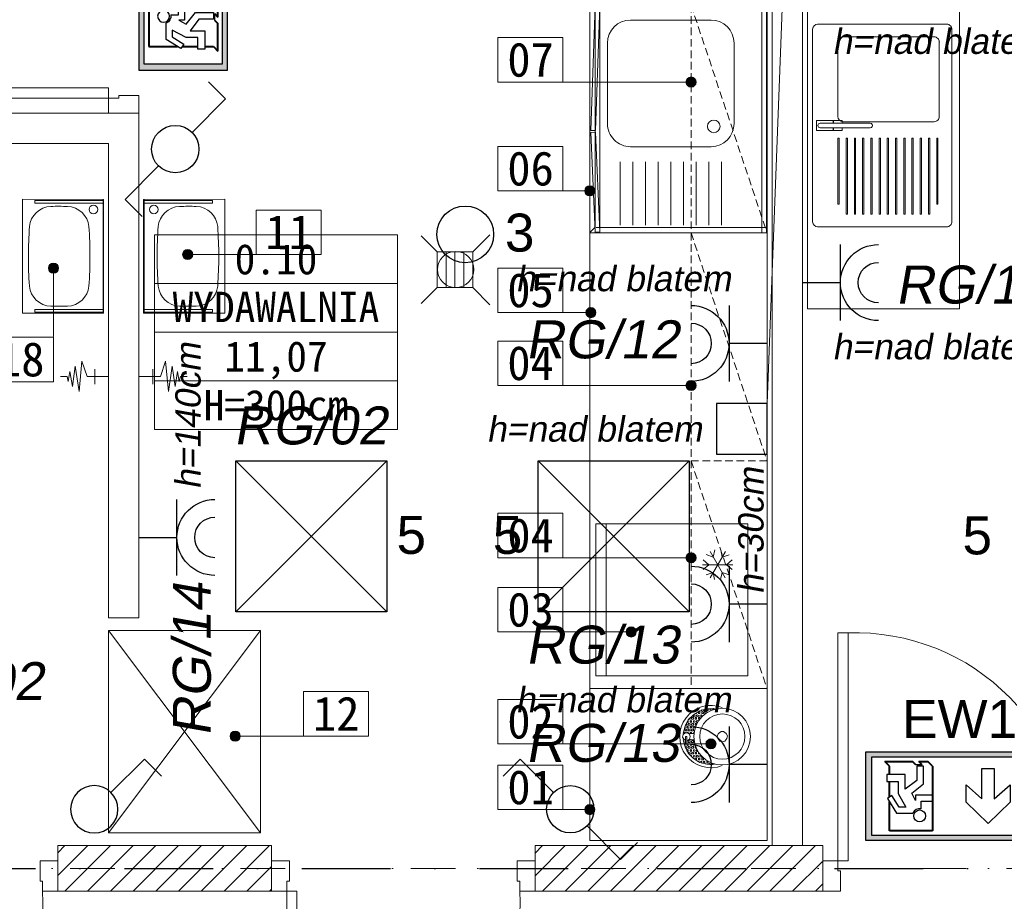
# Model space of a CAD drawing. Header units: millimetres. Extents: x 10621 to 19021, y -6486 to -3516.
# Tile 13 of 26: x 11590 to 11978, y -4461 to -4113. Entities that reach past the tile are written whole.
import ezdxf
from ezdxf.enums import TextEntityAlignment as Align

# ---------------------------------------------------------------- set-up
doc = ezdxf.new("R2010")
doc.units = ezdxf.units.MM
for name, pattern in [('DASHDOT', [1, 0.5, -0.25, 0, -0.25]), ('DASHED', [0.75, 0.5, -0.25]), ('Kreski i kropki', [335.138881, 176.388884, -88.194442, 0, -70.555556])]:
    doc.linetypes.add(name, pattern=pattern)
doc.layers.get('0').update_dxf_attribs({"color": 8, "lineweight": 15})
for name, color, linetype, lineweight in [('___ROK_01', 1, 'Continuous', 30), ('___ROK_03', 7, 'Continuous', 20), ('___ROK_04', 94, 'Continuous', 30), ('___ROK_05', 1, 'Continuous', 30), ('___ROK_Oświetlenie awaryjne', 6, 'Continuous', 30), ('___ROK_Oświetlenie ewakuacyjne', 6, 'Continuous', 30), ('_k_aranżacja', 8, 'Continuous', 15), ('_k_kreskowanie', 8, 'Continuous', 15), ('_k_opis', 8, 'Continuous', 15), ('_k_osie', 8, 'Kreski i kropki', 15), ('_k_stolarka', 8, 'Continuous', 15), ('_k_tabela', 8, 'Continuous', 15), ('_k_wyposażenia', 8, 'Continuous', 15), ('_k_ściany', 8, 'Continuous', 15)]:
    doc.layers.add(name, color=color, linetype=linetype, lineweight=lineweight)
doc.styles.add('GENERATED_STYLE_1', font='msgothic.ttc')
doc.styles.add('GENERATED_STYLE_2', font='msgothic.ttc')
doc.styles.add('Malanow_1_100', font='isocpeur.ttf')
doc.styles.get("Standard").update_dxf_attribs({"font": 'arial.ttf'})

# ---------------------------------------------------------------- blocks, each defined once
blk = doc.blocks.new('zlew')
at = {"layer": '_k_wyposażenia'}
for p, q in [((29120.1, -2932.34), (29200.1, -2932.34)), ((29198.1, -2934.34), (29122.1, -2934.34)), ((29120.1, -2936.34), (29120.1, -2987.34)), ((29162.09, -2935.94), (29158.1, -2935.94)), ((29158.1, -2935.94), (29158.1, -2942.44)), ((29159.2, -2937.34), (29159.2, -2957.13)), ((29159.2, -2942.44), (29159.2, -2937.34)), ((29161, -2957.13), (29161, -2937.34)), ((29161, -2937.34), (29161, -2942.44)), ((29162.09, -2942.44), (29162.09, -2935.94)), ((29200.1, -2987.34), (29200.1, -2936.34)), ((29158.1, -2942.44), (29159.2, -2942.44)), ((29159.2, -2942.54), (29158.13, -2942.54)), ((29158.13, -2942.54), (29158.13, -2946.04)), ((29159.2, -2946.04), (29159.2, -2942.54)), ((29161, -2942.44), (29162.09, -2942.44)), ((29162.07, -2942.54), (29161, -2942.54)), ((29161, -2942.54), (29161, -2946.04)), ((29162.07, -2946.04), (29162.07, -2942.54)), ((29125.1, -2946.34), (29125.1, -2982.34)), ((29156.6, -2944.34), (29127.1, -2944.34)), ((29158.13, -2946.04), (29159.2, -2946.04)), ((29158.6, -2982.34), (29158.6, -2946.34)), ((29161, -2946.04), (29162.07, -2946.04)), ((29191.1, -2944.34), (29165.1, -2944.34)), ((29165.1, -2944.34), (29165.1, -2944.84)), ((29165.1, -2944.84), (29191.1, -2944.84)), ((29191.1, -2944.84), (29191.1, -2944.34)), ((29195.1, -2947.59), (29165.1, -2947.59)), ((29165.1, -2947.59), (29165.1, -2948.09)), ((29165.1, -2948.09), (29195.1, -2948.09)), ((29195.1, -2950.84), (29165.1, -2950.84)), ((29165.1, -2950.84), (29165.1, -2951.34)), ((29195.1, -2948.09), (29195.1, -2947.59)), ((29195.1, -2951.34), (29195.1, -2950.84)), ((29165.1, -2951.34), (29195.1, -2951.34)), ((29195.1, -2954.09), (29165.1, -2954.09)), ((29165.1, -2954.09), (29165.1, -2954.59)), ((29165.1, -2954.59), (29195.1, -2954.59)), ((29195.1, -2954.59), (29195.1, -2954.09)), ((29195.1, -2957.34), (29165.1, -2957.34)), ((29165.1, -2957.34), (29165.1, -2957.84)), ((29165.1, -2957.84), (29195.1, -2957.84)), ((29195.1, -2957.84), (29195.1, -2957.34)), ((29195.1, -2960.59), (29165.1, -2960.59)), ((29165.1, -2960.59), (29165.1, -2961.09)), ((29165.1, -2961.09), (29195.1, -2961.09)), ((29195.1, -2961.09), (29195.1, -2960.59)), ((29195.1, -2963.84), (29165.1, -2963.84)), ((29165.1, -2963.84), (29165.1, -2964.34)), ((29165.1, -2964.34), (29195.1, -2964.34)), ((29195.1, -2964.34), (29195.1, -2963.84)), ((29195.1, -2967.09), (29165.1, -2967.09)), ((29165.1, -2967.09), (29165.1, -2967.59)), ((29165.1, -2967.59), (29195.1, -2967.59)), ((29195.1, -2970.34), (29165.1, -2970.34)), ((29165.1, -2970.34), (29165.1, -2970.84)), ((29195.1, -2967.59), (29195.1, -2967.09)), ((29195.1, -2970.84), (29195.1, -2970.34)), ((29165.1, -2970.84), (29195.1, -2970.84)), ((29195.1, -2973.59), (29165.1, -2973.59)), ((29165.1, -2973.59), (29165.1, -2974.09)), ((29165.1, -2974.09), (29195.1, -2974.09)), ((29195.1, -2974.09), (29195.1, -2973.59)), ((29195.1, -2976.84), (29165.1, -2976.84)), ((29165.1, -2976.84), (29165.1, -2977.34)), ((29165.1, -2977.34), (29195.1, -2977.34)), ((29195.1, -2977.34), (29195.1, -2976.84)), ((29195.1, -2980.09), (29165.1, -2980.09)), ((29165.1, -2980.09), (29165.1, -2980.59)), ((29165.1, -2980.59), (29195.1, -2980.59)), ((29195.1, -2980.59), (29195.1, -2980.09)), ((29127.1, -2984.34), (29156.6, -2984.34)), ((29191.1, -2983.34), (29165.1, -2983.34)), ((29165.1, -2983.34), (29165.1, -2983.84)), ((29165.1, -2983.84), (29191.1, -2983.84)), ((29191.1, -2983.84), (29191.1, -2983.34)), ((29122.1, -2989.34), (29198.1, -2989.34)), ((29120.1, -2992.34), (29200.1, -2992.34))]:
    blk.add_line(p, q, dxfattribs=at)
for centre, major_axis, start_param, end_param in [((29122.1, -2936.34), (-1.41, 1.41), -0.785398, 0.785398), ((29198.1, -2936.34), (1.41, 1.41), 5.497787, 7.068583), ((29160.1, -2937.34), (-0.636, 0.636), 3.926991, 7.068583), ((29160.1, -2937.34), (-0.636, 0.636), 3.926991, 7.068583), ((29127.1, -2946.34), (-1.41, 1.41), -0.785398, 0.785398), ((29156.6, -2946.34), (1.41, 1.41), 5.497787, 7.068583), ((29160.1, -2957.13), (-0.636, 0.636), 0.787968, 3.929561), ((29127.1, -2982.34), (1.41, 1.41), 2.356194, 3.926991), ((29156.6, -2982.34), (-1.41, 1.41), 2.356194, 3.926991), ((29122.1, -2987.34), (1.41, 1.41), 2.356194, 3.926991), ((29198.1, -2987.34), (-1.41, 1.41), 2.356194, 3.926991)]:
    blk.add_ellipse(centre, major_axis=major_axis, ratio=1, start_param=start_param, end_param=end_param, dxfattribs=at)
blk.add_point((29127.1, -2984.34), dxfattribs=at)
blk = doc.blocks.new('D_90')
at = {"layer": '_k_stolarka'}
for points in [[(135855.75, 36151.65), (135855.75, 36163.65), (135862.75, 36163.65), (135862.75, 36155.65), (135861.75, 36155.65), (135861.75, 36151.65), (135855.75, 36151.65)], [(135959.75, 36151.65), (135959.75, 36163.65), (135952.75, 36163.65), (135952.75, 36155.65), (135953.75, 36155.65), (135953.75, 36151.65), (135959.75, 36151.65)]]:
    blk.add_lwpolyline(points, dxfattribs=at)
blk.add_lwpolyline([(135861.75, 36151.65), (135865.75, 36151.65), (135865.75, 36061.65), (135861.75, 36061.65)], close=True, dxfattribs=at)
blk.add_lwpolyline([(135865.75, 36061.65, 0.441517), (135953.75, 36151.65)], format="xyb", dxfattribs=at)
at = {"layer": '_k_ściany'}
for points in [[(135855.75, 36151.65), (135855.75, 36163.65)], [(135959.75, 36151.65), (135959.75, 36163.65)]]:
    blk.add_lwpolyline(points, dxfattribs=at)
blk = doc.blocks.new('3987417c-e224-4861-8c51-863ca10e2d8a$0$7066')
for p, q in [((4918.95, 10352.77), (4873.95, 10352.77)), ((4873.95, 10352.77), (4873.95, 10320.77)), ((4918.95, 10352.62), (4873.95, 10352.62)), ((4875.45, 10352.62), (4874.45, 10352.62)), ((4874.45, 10352.62), (4874.45, 10325.62)), ((4875.45, 10325.62), (4875.45, 10352.62)), ((4918.45, 10352.62), (4917.45, 10352.62)), ((4917.45, 10352.62), (4917.45, 10325.62)), ((4918.45, 10325.62), (4918.45, 10352.62)), ((4918.95, 10320.77), (4918.95, 10352.77)), ((4874.45, 10325.62), (4875.45, 10325.62)), ((4917.45, 10325.62), (4918.45, 10325.62)), ((4873.95, 10320.77), (4918.95, 10320.77))]:
    blk.add_line(p, q)
blk.add_circle((4914.95, 10348.77), 1.7)
for centre, radius, start, end in [((4885.49, 10338.29), 8.75, 95.1381, 178.2603), ((4896.45, 10181.02), 166.41, 85.9552, 94.0448), ((4907.4, 10338.29), 8.75, 1.7397, 84.8619), ((4984.95, 10335.27), 108.25, 178.2603, 181.7397), ((4807.95, 10335.27), 108.25, 358.2603, 1.7397), ((4885.49, 10332.25), 8.75, 181.7397, 264.8619), ((4907.4, 10332.25), 8.75, 275.1381, 358.2603), ((4896.45, 10489.53), 166.41, 265.9552, 274.0448)]:
    blk.add_arc(centre, radius, start, end)
blk = doc.blocks.new('3987417c-e224-4861-8c51-863ca10e2d8a$0$A$C46b7e9b8')
for p, q in [((0, 0), (0, 70)), ((0, 70), (90, 70)), ((90, 70), (90, 0)), ((0, 69.8), (90, 69.8)), ((2.1, 2.44), (2.1, 69.8)), ((87.9, 69.8), (87.9, 2.4)), ((15.1, 57), (46.9, 57)), ((62, 52), (87, 52)), ((6, 16.1), (6, 47.9)), ((56, 47.9), (56, 16.1)), ((62, 47), (87, 47)), ((62, 42), (87, 42)), ((62, 37), (87, 37)), ((62, 32), (87, 32)), ((62, 27), (87, 27)), ((62, 22), (87, 22)), ((62, 17), (87, 17)), ((62, 12), (87, 12)), ((46.9, 7), (15.1, 7)), ((90, 0), (0, 0)), ((1.89, 1.92), (0.21, 0.21)), ((87.6, 2.1), (2.4, 2.14)), ((88.11, 1.89), (89.79, 0.21))]:
    blk.add_line(p, q)
at = {"ltscale": 0.2}
for p, q in [((90, 68), (0, 68)), ((0, 4), (90, 4))]:
    blk.add_line(p, q, dxfattribs=at)
blk.add_lwpolyline([(0, 0), (-40, 0), (-40, 70), (0, 70)])
for points in [[(49.67, 2.28), (0.3, 4), (0.24, 2.2), (49.61, 0.48)], [(50.33, 2.28), (89.7, 4), (89.76, 2.2), (50.39, 0.48)]]:
    blk.add_lwpolyline(points, close=True, dxfattribs=at)
blk.add_circle((48, 49), 2.5)
for centre, start, end in [((15.1, 47.9), 90, 180), ((46.9, 47.9), 0, 90), ((15.1, 16.1), 180, 270), ((46.9, 16.1), 270, 0)]:
    blk.add_arc(centre, 9.1, start, end)
blk = doc.blocks.new('3987417c-e224-4861-8c51-863ca10e2d8a$0$A$C58a27997')
for points in [[(9.19, 22.2), (6.86, 21.56), (4.75, 20.5), (3.05, 18.81), (1.78, 16.69), (1.15, 14.36), (1.15, 11.82)], [(4.11, 19.87), (4.11, 19.65), (3.9, 19.44)], [(4.75, 20.5), (4.96, 20.5), (5.17, 20.29), (4.96, 19.87), (4.53, 19.87), (4.53, 20.08)], [(7.08, 21.56), (6.86, 21.56), (7.08, 21.35), (6.86, 20.93), (6.44, 20.93), (6.44, 21.35), (6.65, 21.35)], [(7.92, 21.98), (7.92, 21.77), (7.71, 21.56), (7.5, 21.56), (7.29, 21.77)], [(8.77, 21.35), (8.77, 21.56), (8.35, 21.56), (8.35, 21.35)], [(8.98, 20.71), (9.4, 20.08), (10.25, 19.87), (11.1, 20.08), (11.52, 20.71), (11.52, 21.56), (10.89, 22.2), (10.04, 22.41), (9.4, 21.98), (8.98, 21.35)], [(9.19, 18.6), (9.19, 20.08)], [(9.4, 19.65), (9.19, 19.65), (9.19, 19.44)], [(11.73, 21.56), (11.52, 21.56), (11.73, 21.77), (11.52, 22.2), (11.31, 22.2), (13.64, 21.56), (15.76, 20.5), (17.45, 18.81), (18.72, 16.69), (19.36, 14.36), (19.36, 11.82), (19.36, 12.03), (19.57, 12.03)], [(11.31, 20.08), (11.31, 18.6)], [(11.52, 19.44), (11.73, 19.65), (11.52, 19.87), (11.31, 19.87), (11.52, 19.87)], [(11.52, 20.93), (11.73, 20.71), (11.52, 20.5), (11.73, 20.5)], [(13.64, 21.56), (13.43, 21.56), (13.22, 21.56), (13, 21.77)], [(14.49, 21.14), (14.49, 20.93), (14.06, 20.93), (14.06, 21.35), (14.28, 21.35)], [(15.55, 20.5), (15.33, 20.5), (15.12, 20.5), (14.91, 20.71), (15.12, 20.93)], [(16.39, 19.87), (15.97, 19.87), (15.97, 20.29), (16.18, 20.29)], [(1.78, 16.69), (1.99, 16.69), (2.2, 16.27), (1.99, 16.05), (1.78, 16.05), (1.57, 16.27)], [(2.42, 17.54), (2.2, 17.54), (1.99, 17.11), (2.2, 17.11)], [(4.11, 16.48), (3.9, 16.69), (3.69, 16.69), (3.48, 16.27), (3.69, 16.05), (3.9, 16.05)], [(5.17, 17.11), (4.96, 17.11), (4.53, 17.11), (4.53, 16.9), (4.53, 16.69)], [(6.02, 17.75), (5.8, 17.75), (5.59, 17.75), (5.38, 17.54), (5.38, 17.33)], [(7.08, 18.17), (6.86, 18.17), (6.44, 18.17), (6.44, 17.96), (6.65, 17.96)], [(7.92, 18.38), (7.92, 18.6), (7.71, 18.81), (7.5, 18.81), (7.29, 18.6), (7.5, 18.38)], [(11.73, 18.6), (11.52, 18.81), (11.31, 18.81), (11.31, 18.6)], [(14.49, 17.75), (14.7, 17.96), (14.49, 18.17), (14.06, 18.17), (14.06, 17.96), (14.28, 17.96)], [(15.33, 17.11), (15.55, 17.54), (15.33, 17.75), (15.12, 17.75), (14.91, 17.54)], [(16.18, 16.69), (16.39, 16.69), (16.6, 16.9), (16.39, 17.11), (15.97, 17.11), (15.97, 16.9), (16.18, 16.9)], [(18.09, 17.75), (17.88, 17.75), (17.88, 17.96), (17.88, 18.17)], [(18.72, 16.48), (18.72, 16.27), (18.93, 16.05), (19.15, 16.05)], [(1.36, 13.94), (1.15, 13.94), (1.36, 13.51), (1.15, 13.3), (0.93, 13.3)], [(1.15, 14.78), (1.36, 14.78), (1.15, 14.36)], [(1.99, 13.94), (1.78, 13.94), (1.57, 14.15), (1.78, 14.36), (1.99, 14.36), (2.2, 14.15)], [(17.88, 14.78), (17.88, 15), (18.3, 15), (18.51, 14.78), (18.3, 14.36), (18.51, 14.36)], [(19.36, 15), (19.15, 15), (18.93, 15), (18.72, 15.21), (18.93, 15.42), (19.15, 15.42)], [(19.15, 13.3), (18.93, 13.3), (19.15, 13.3), (19.36, 13.09), (19.15, 12.67), (19.36, 12.67)], [(0.93, 12.67), (1.15, 12.67), (1.36, 12.45), (1.15, 12.24), (1.36, 12.24)]]:
    blk.add_lwpolyline(points)
for points in [[(3.9, 19.44), (3.69, 19.44)], [(5.17, 19.02), (4.96, 18.81), (4.53, 18.81), (4.53, 19.02), (4.53, 19.44), (4.96, 19.44)], [(6.02, 20.71), (5.8, 20.5), (5.59, 20.5), (5.38, 20.71), (5.59, 20.93), (5.8, 20.93)], [(6.02, 19.65), (5.8, 19.44), (5.59, 19.44), (5.38, 19.65), (5.59, 19.87), (5.8, 19.87)], [(7.08, 20.29), (6.86, 19.87), (6.44, 19.87), (6.44, 20.29), (6.44, 20.5), (6.86, 20.5)], [(7.08, 19.02), (6.86, 18.81), (6.44, 18.81), (6.44, 19.02), (6.44, 19.44), (6.86, 19.44)], [(7.92, 20.71), (7.71, 20.5), (7.5, 20.5), (7.29, 20.71), (7.5, 20.93), (7.71, 20.93)], [(7.92, 19.65), (7.71, 19.44), (7.5, 19.44), (7.29, 19.65), (7.5, 19.87), (7.71, 19.87)], [(10.25, 20.93), (7.92, 20.93), (7.92, 21.35), (10.25, 21.35)], [(8.98, 20.29), (8.77, 19.87), (8.35, 19.87), (8.35, 20.29), (8.35, 20.5), (8.77, 20.5)], [(8.98, 19.02), (8.77, 18.81), (8.35, 18.81), (8.35, 19.02), (8.35, 19.44), (8.77, 19.44)], [(11.52, 19.44), (11.31, 19.44)], [(12.79, 21.35), (12.58, 20.93), (12.16, 20.93), (12.16, 21.35), (12.16, 21.56), (12.58, 21.56)], [(12.79, 20.29), (12.58, 19.87), (12.16, 19.87), (12.16, 20.29), (12.16, 20.5), (12.58, 20.5)], [(12.79, 19.02), (12.58, 18.81), (12.16, 18.81), (12.16, 19.02), (12.16, 19.44), (12.58, 19.44)], [(13.64, 20.71), (13.43, 20.5), (13.22, 20.5), (13, 20.71), (13.22, 20.93), (13.43, 20.93)], [(13.64, 19.65), (13.43, 19.44), (13.22, 19.44), (13, 19.65), (13.22, 19.87), (13.43, 19.87)], [(14.7, 20.29), (14.49, 19.87), (14.06, 19.87), (14.06, 20.29), (14.06, 20.5), (14.49, 20.5)], [(14.7, 19.02), (14.49, 18.81), (14.06, 18.81), (14.06, 19.02), (14.06, 19.44), (14.49, 19.44)], [(15.55, 19.65), (15.33, 19.44), (15.12, 19.44), (14.91, 19.65), (15.12, 19.87), (15.33, 19.87)], [(16.6, 19.02), (16.39, 18.81), (15.97, 18.81), (15.97, 19.02), (15.97, 19.44), (16.39, 19.44)], [(3.26, 17.96), (3.05, 17.75), (2.63, 17.75), (2.63, 17.96), (2.63, 18.17), (3.05, 18.17)], [(3.26, 16.9), (3.05, 16.69), (2.63, 16.69), (2.63, 16.9), (2.63, 17.11), (3.05, 17.11)], [(4.11, 18.6), (3.9, 18.17), (3.69, 18.17), (3.48, 18.6), (3.69, 18.81), (3.9, 18.81)], [(4.11, 17.54), (3.9, 17.11), (3.69, 17.11), (3.48, 17.54), (3.69, 17.75), (3.9, 17.75)], [(5.17, 17.96), (4.96, 17.75), (4.53, 17.75), (4.53, 17.96), (4.53, 18.17), (4.96, 18.17)], [(6.02, 18.6), (5.8, 18.17), (5.59, 18.17), (5.38, 18.6), (5.59, 18.81), (5.8, 18.81)], [(13.64, 18.6), (13.43, 18.17), (13.22, 18.17), (13, 18.6), (13.22, 18.81), (13.43, 18.81)], [(15.55, 18.6), (15.33, 18.17), (15.12, 18.17), (14.91, 18.6), (15.12, 18.81), (15.33, 18.81)], [(16.6, 17.96), (16.39, 17.75), (15.97, 17.75), (15.97, 17.96), (15.97, 18.17), (16.39, 18.17)], [(17.45, 18.6), (17.24, 18.17), (17.03, 18.17), (16.82, 18.6), (17.03, 18.81), (17.24, 18.81)], [(17.45, 17.54), (17.24, 17.11), (17.03, 17.11), (16.82, 17.54), (17.03, 17.75), (17.24, 17.75)], [(17.45, 16.27), (17.24, 16.05), (17.03, 16.05), (16.82, 16.27), (17.03, 16.69), (17.24, 16.69)], [(18.51, 16.9), (18.3, 16.69), (17.88, 16.69), (17.88, 16.9), (17.88, 17.11), (18.3, 17.11)], [(2.2, 15.21), (1.99, 15), (1.78, 15), (1.57, 15.21), (1.78, 15.42), (1.99, 15.42)], [(3.26, 15.84), (3.05, 15.42), (2.63, 15.42), (2.63, 15.84), (2.63, 16.05), (3.05, 16.05)], [(18.51, 15.84), (18.3, 15.42), (17.88, 15.42), (17.88, 15.84), (17.88, 16.05), (18.3, 16.05)], [(19.36, 14.15), (19.15, 13.94), (18.93, 13.94), (18.72, 14.15), (18.93, 14.36), (19.15, 14.36)], [(8.56, 9.28), (8.77, 8.43), (9.62, 7.8), (10.46, 7.58), (11.31, 8.01), (11.95, 8.85), (11.95, 9.7), (11.31, 10.55), (10.46, 10.97), (9.62, 10.76), (8.77, 10.13)]]:
    blk.add_lwpolyline(points, close=True)
for centre, radius in [((10.26, 9.33), 9.33), ((10.28, 9.27), 7.44)]:
    blk.add_circle(centre, radius)
blk.add_arc((10.25, 13.06), 10.25, 338.3651, 201.6349)
blk = doc.blocks.new('3987417c-e224-4861-8c51-863ca10e2d8a$0$A$C25e68335')
for p, q in [((21.29, 51.05), (10.88, 45.08)), ((21.28, 45.05), (10.9, 51.08)), ((13.06, 49.82), (12.13, 52.57)), ((16.1, 51.56), (14.19, 53.75)), ((16.07, 42.06), (16.11, 54.06)), ((16.1, 51.56), (18.02, 53.74)), ((19.13, 49.8), (20.07, 52.55)), ((13.05, 46.32), (10.2, 46.89)), ((13.06, 49.82), (10.21, 49.27)), ((19.11, 46.3), (21.97, 46.85)), ((19.13, 49.8), (21.97, 49.23)), ((13.05, 46.32), (12.11, 43.57)), ((16.08, 44.56), (14.16, 42.38)), ((16.08, 44.56), (17.98, 42.37)), ((19.11, 46.3), (20.05, 43.55))]:
    blk.add_line(p, q)
at = {"ltscale": 0.1}
blk.add_line((60, 4), (0, 4), dxfattribs=at)
blk.add_lwpolyline([(60, 60), (0, 60), (0, 0), (60, 0)], close=True, dxfattribs=at)
blk = doc.blocks.new('metryczka_80')
at = {"layer": '_k_opis', "ltscale": 0.1}
for points in [[(-80, 0), (0, 0), (0, -64), (-80, -64)], [(-80, -16), (0, -16), (0, -48), (-80, -48)]]:
    blk.add_lwpolyline(points, close=True, dxfattribs=at)
blk.add_lwpolyline([(-80, -32), (0, -32)], dxfattribs=at)
for tag, style, flags, p in [('ATR_NR_POM', 'GENERATED_STYLE_1', 4, (-40, -13)), ('ATR_POM', 'GENERATED_STYLE_2', 4, (-40, -28.71)), ('ATR_POW', 'GENERATED_STYLE_1', 12, (-40, -45)), ('ATR_WYS', 'GENERATED_STYLE_1', 4, (-40, -61))]:
    blk.add_attdef(tag, text='', height=10, dxfattribs=dict(at, style=style, flags=flags)).set_placement(p, align=Align.CENTER)
blk = doc.blocks.new('A$C30E42FEA')
at = {"layer": '_k_wyposażenia'}
for p, q in [((8.45, 0), (10.52, 6.13)), ((10.52, 6.13), (11.61, -5.82)), ((11.61, -5.82), (13.17, 4.06)), ((13.17, 4.06), (14.24, -3.87)), ((8.45, 0), (0, 0)), ((5.45, 3), (5.45, -3)), ((14.24, -3.87), (15.26, 2.04)), ((15.26, 2.04), (15.89, -1.91)), ((15.89, -1.91), (16.35, 0.04)), ((16.35, 0.04), (18.98, 0.04))]:
    blk.add_line(p, q, dxfattribs=at)
blk = doc.blocks.new('kratka_sc')
at = {"layer": '_k_wyposażenia', "flags": 128}
for points in [[(352121.24, 25947.58), (352114.84, 25953.98)], [(352135.24, 25947.58), (352142.06, 25954.41)], [(352124.74, 25947.58), (352124.74, 25933.58)], [(352128.24, 25947.58), (352128.24, 25933.58)], [(352131.74, 25947.58), (352131.74, 25933.58)], [(352121.24, 25933.58), (352114.89, 25927.24)], [(352135.24, 25933.58), (352142.06, 25926.76)]]:
    blk.add_lwpolyline(points, dxfattribs=at)
blk.add_lwpolyline([(352121.24, 25947.58), (352135.24, 25947.58), (352135.24, 25933.58), (352121.24, 25933.58)], close=True, dxfattribs=at)
at = {"layer": '_k_wyposażenia'}
blk.add_circle((352128.52, 25940.67), 7.15, dxfattribs=at)
blk = doc.blocks.new('aranzacja_1')
at = {"layer": '_k_aranżacja', "ltscale": 0.1}
blk.add_lwpolyline([(-3.5, 0), (15.5, 0), (15.5, -13), (-3.5, -13)], close=True, dxfattribs=at)
at = {"layer": '_k_aranżacja', "ltscale": 0.1, "style": 'GENERATED_STYLE_1', "flags": 4}
blk.add_attdef('ARANŻACJA', text='', height=10, dxfattribs=at).set_placement((6.06, -11.43), align=Align.CENTER)
blk = doc.blocks.new('ar_linia')
at = {"layer": '_k_aranżacja'}
h = blk.add_hatch(color=256, dxfattribs=at)
h.dxf.hatch_style = 1
h.paths.add_polyline_path([(-2, 0, 1), (2, 0, 1)])
blk.add_lwpolyline([(27, 0), (2, 0)], dxfattribs=at)
blk.add_circle((0, 0), 2, dxfattribs=at)
blk = doc.blocks.new('MF_Gniazdo IP44')
at = {"layer": '___ROK_05'}
blk.add_line((3685.42, 1605), (3685.42, 1620), dxfattribs=at)
blk.add_lwpolyline([(3670.42, 1620), (3700.42, 1620)], dxfattribs=at)
for radius in [15, 8]:
    blk.add_arc((3685.42, 1635), radius, 180, 0, dxfattribs=at)
blk = doc.blocks.new('DG')
at = {"layer": '___ROK_Oświetlenie ewakuacyjne', "linetype": 'ByBlock'}
h = blk.add_hatch(color=256, dxfattribs=at)
h.paths.add_polyline_path([(-0.92, 34.23), (69.08, 34.23), (69.08, -0.77), (-0.92, -0.77)])
h.paths.add_polyline_path([(1.54, 32.26), (66.63, 32.26), (66.63, 1.21), (1.54, 1.21)], flags=16)
at = {"layer": '___ROK_Oświetlenie ewakuacyjne'}
for p, q in [((12.09, 19.05), (20.78, 27.53)), ((20.78, 27.53), (29.47, 19.05)), ((57, 23.48), (50.5, 23.49)), ((60.56, 17.65), (57, 23.48)), ((47.27, 21.68), (47.27, 18.64)), ((56.23, 15.6), (53.21, 21.11)), ((53.21, 21.11), (55.91, 21.11)), ((55.91, 21.11), (58.82, 16.48)), ((12.09, 12.28), (12.09, 19.05)), ((18.37, 17.8), (12.09, 12.28)), ((18.37, 5.81), (18.37, 17.8)), ((29.47, 12.28), (23.19, 17.8)), ((23.19, 17.8), (23.19, 5.81)), ((29.47, 19.05), (29.47, 12.28)), ((47.27, 18.64), (42.7, 18.64)), ((42.7, 18.64), (42.7, 16.29)), ((42.7, 16.29), (49.38, 16.28)), ((49.38, 16.28), (49.38, 18.44)), ((49.38, 18.44), (50.94, 15.55)), ((56.23, 10.93), (56.23, 15.6)), ((58.82, 16.48), (60.56, 17.65)), ((50.94, 15.55), (46.32, 11.89)), ((46.32, 11.89), (46.32, 4.82)), ((48.88, 10.54), (53.52, 13.99)), ((53.52, 13.99), (53.51, 8.22)), ((48.88, 4.82), (48.88, 10.54)), ((53.51, 8.22), (60.78, 8.22)), ((60.79, 10.93), (56.23, 10.93)), ((60.78, 8.22), (60.79, 10.93)), ((23.19, 5.81), (18.37, 5.81)), ((46.32, 4.82), (48.88, 4.82)), ((46.75, 4.39), (49.31, 4.39))]:
    blk.add_line(p, q, dxfattribs=at)
at = {"layer": '___ROK_Oświetlenie ewakuacyjne', "lineweight": 40}
for p, q in [((42.7, 30.38), (59.77, 30.38)), ((42.7, 4.82), (42.7, 30.38)), ((59.77, 30.38), (59.77, 18.95)), ((59.77, 17.11), (59.77, 10.93)), ((59.77, 8.22), (59.77, 4.82)), ((42.7, 4.82), (44.51, 3.02)), ((46.75, 4.39), (48.13, 3.02)), ((49.31, 4.39), (50.69, 3.02)), ((59.77, 4.82), (61.58, 3.02)), ((48.13, 3.02), (44.51, 3.02)), ((61.58, 3.02), (50.69, 3.02))]:
    blk.add_line(p, q, dxfattribs=at)
at = {"layer": '___ROK_Oświetlenie ewakuacyjne'}
for points in [[(-0.92, 34.23), (69.08, 34.23), (69.08, -0.77), (-0.92, -0.77)], [(1.54, 32.26), (66.63, 32.26), (66.63, 1.21), (1.54, 1.21)]]:
    blk.add_lwpolyline(points, close=True, dxfattribs=at)
blk.add_circle((47.8, 24.52), 2.34, dxfattribs=at)
blk.add_arc((47.8, 24.52), 2.88, 259.4003, 339.1396, dxfattribs=at)
blk = doc.blocks.new('Oprawa Roma')
at = {"layer": '___ROK_01', "linetype": 'ByBlock'}
blk.add_lwpolyline([(389.83, 2380.96), (449.43, 2380.96), (449.43, 2321.36), (389.83, 2321.36)], close=True, dxfattribs=at)
for points in [[(389.83, 2380.96), (449.43, 2321.36)], [(389.83, 2321.36), (449.43, 2380.96)]]:
    blk.add_lwpolyline(points, dxfattribs=at)
blk = doc.blocks.new('1b')
at = {"layer": '___ROK_01', "ltscale": 0.5}
for p, q in [((-10793.89, -10260.07), (-10800, -10266.18)), ((-10781.87, -10272.09), (-10793.89, -10260.07))]:
    blk.add_line(p, q, dxfattribs=at)
blk.add_circle((-10775.86, -10278.1), 8.5, dxfattribs=at)
blk = doc.blocks.new('1s')
at = {"layer": '___ROK_01', "ltscale": 0.5}
for p, q in [((-10734.43, -10260.07), (-10740.54, -10266.18)), ((-10722.41, -10272.09), (-10734.43, -10260.07)), ((-10710.39, -10284.11), (-10698.37, -10296.13)), ((-10698.37, -10296.13), (-10692.26, -10290.02))]:
    blk.add_line(p, q, dxfattribs=at)
blk.add_circle((-10716.4, -10278.1), 8.5, dxfattribs=at)

msp = doc.modelspace()

# ---------------------------------------------------------------- hatches: boundary and pattern name
at = {"layer": '_k_kreskowanie', "ltscale": 2, "transparency": 33554687}
h = msp.add_hatch(dxfattribs=at)
h.set_pattern_fill('ANSI31', color=256, scale=2)
h.set_pattern_definition([(45, (8408.7215, -804.042), (-4.490128, 4.490128), [])])
h.paths.add_polyline_path([(12230.67, -4875.27), (12230.67, -4851.27), (12163.67, -4851.27), (12163.67, -4951.27), (12095.67, -4951.27), (12095.67, -4975.27), (12187.67, -4975.27), (12187.67, -4875.27)])
h.paths.add_polyline_path([(13229.67, -4168.27), (13253.67, -4168.27), (13253.67, -3961.27), (12622.67, -3961.27), (12622.67, -3985.27), (12722.67, -3985.27), (12722.67, -4211.27), (12740.67, -4211.27), (12740.67, -3985.27), (13229.67, -3985.27)])
h.paths.add_polyline_path([(13229.67, -4568.27), (13253.67, -4568.27), (13253.67, -4368.27), (13229.67, -4368.27)])
h.paths.add_polyline_path([(13175.17, -4951.27), (13175.17, -4975.27), (13253.67, -4975.27), (13253.67, -4768.27), (13229.67, -4768.27), (13229.67, -4951.27)])
h.paths.add_polyline_path([(12915.17, -4951.27), (12915.17, -4975.27), (13055.17, -4975.27), (13055.17, -4951.27)])
h.paths.add_polyline_path([(12655.17, -4951.27), (12655.17, -4975.27), (12795.17, -4975.27), (12795.17, -4951.27), (12740.67, -4951.27), (12740.67, -4607.27), (12722.67, -4607.27), (12722.67, -4951.27)])
h.paths.add_polyline_path([(12535.17, -4975.27), (12535.17, -4951.27), (12467.67, -4951.27), (12467.67, -4875.27), (12467.67, -4851.27), (12400.67, -4851.27), (12400.67, -4875.27), (12443.67, -4875.27), (12443.67, -4975.27)])
h.paths.add_polyline_path([(11408.67, -4685.27), (11432.67, -4685.27), (11432.67, -4607.27), (11408.67, -4607.27)])
h.paths.add_polyline_path([(11432.67, -4845.27), (11408.67, -4845.27), (11408.67, -4975.27), (11975.67, -4975.27), (11975.67, -4951.27), (11432.67, -4951.27)])
h.paths.add_polyline_path([(11432.67, -4142.07), (11408.67, -4142.07), (11408.67, -4219.67), (11432.67, -4219.67)])
h.paths.add_polyline_path([(11672.23, -3985.27), (11672.23, -3961.27), (11408.67, -3961.27), (11408.67, -4038.07), (11432.67, -4038.07), (11432.67, -3985.27)])
h.paths.add_polyline_path([(11972.69, -3985.27), (11972.69, -3961.27), (11792.23, -3961.27), (11792.23, -3985.27)])
h.paths.add_polyline_path([(12092.69, -3961.27), (12092.69, -3985.27), (12502.67, -3985.27), (12502.67, -3961.27)])
h.paths.add_polyline_path([(11500.67, -4457.27), (11500.67, -4439.27), (11432.67, -4439.27), (11432.67, -4379.67), (11408.67, -4379.67), (11408.67, -4457.27)])
h.paths.add_polyline_path([(11604.67, -4439.27), (11604.67, -4457.27), (11689.08, -4457.27), (11689.08, -4439.27)])
h.paths.add_polyline_path([(11906.69, -4457.27), (11906.69, -4439.27), (11793.08, -4439.27), (11793.08, -4457.27)])
h.paths.add_polyline_path([(12140.69, -4457.27), (12140.69, -4439.27), (12010.69, -4439.27), (12010.69, -4457.27)])
h.paths.add_polyline_path([(12505.67, -4439.27), (12505.67, -4457.27), (12740.67, -4457.27), (12740.67, -4315.27), (12722.67, -4315.27), (12722.67, -4439.27)])
h.paths.add_polyline_path([(12413.67, -4457.27), (12413.67, -4439.27), (12244.69, -4439.27), (12244.69, -4457.27)])

# ---------------------------------------------------------------- linework, layer by layer
at = {"layer": '___ROK_03'}
msp.add_lwpolyline([(11900.48, -3852.31), (11884.69, -4264.64)], dxfattribs=at)
at = {"layer": '___ROK_04', "linetype": 'DASHDOT', "ltscale": 70}
msp.add_lwpolyline([(11420.67, -4448.27), (12731.67, -4448.27), (12731.67, -4963.27)], dxfattribs=at)
at = {"layer": '___ROK_05'}
msp.add_lwpolyline([(11864.69, -4264.64), (11864.69, -4284.64), (11884.69, -4284.64), (11884.69, -4264.64), (11864.69, -4264.64)], dxfattribs=at)
at = {"layer": '___ROK_Oświetlenie awaryjne', "linetype": 'ByBlock'}
msp.add_circle((11765.52, -4197.9), 11.2, dxfattribs=at)
at = {"layer": '_k_aranżacja'}
for points in [[(11827.69, -4137.75), (11804.07, -4137.75), (11828, -4137.75)], [(11827.69, -4257.57), (11804.07, -4257.57)], [(11827.69, -4325.6), (11804.07, -4325.6)], [(11804.07, -4399.12), (11835.57, -4399.12)]]:
    msp.add_lwpolyline(points, dxfattribs=at)
at = {"layer": '_k_osie', "ltscale": 0.1}
msp.add_lwpolyline([(10903.67, -4448.27), (13823.67, -4448.27)], dxfattribs=at)
at = {"layer": '_k_wyposażenia', "linetype": 'DASHED', "ltscale": 6}
for p, q in [((11854.69, -4107.27), (11884.69, -4197.27)), ((11854.69, -4197.27), (11884.69, -4287.27)), ((11854.69, -4287.27), (11884.69, -4377.27))]:
    msp.add_line(p, q, dxfattribs=at)
at = {"layer": '_k_wyposażenia'}
for p, q in [((11624.69, -4434.27), (11684.69, -4354.27)), ((11624.69, -4354.27), (11684.69, -4434.27))]:
    msp.add_line(p, q, dxfattribs=at)
for points in [[(11900.69, -4227.27), (11960.69, -4227.27), (11960.69, -3987.27), (11900.69, -3987.27)], [(11884.69, -4197.27), (11814.69, -4197.27), (11814.69, -4377.27), (11884.69, -4377.27)], [(11624.69, -4434.27), (11684.69, -4434.27), (11684.69, -4354.27), (11624.69, -4354.27)], [(11814.69, -4377.27), (11884.69, -4377.27), (11884.69, -4437.27), (11814.69, -4437.27)]]:
    msp.add_lwpolyline(points, close=True, dxfattribs=at)
at = {"layer": '_k_wyposażenia', "linetype": 'DASHED', "ltscale": 6}
for points in [[(11884.69, -4197.27), (11884.69, -4107.27), (11854.69, -4107.27), (11854.69, -4197.27)], [(11884.69, -4197.27), (11854.69, -4197.27), (11854.69, -4287.27), (11884.69, -4287.27)], [(11884.69, -4287.27), (11854.69, -4287.27), (11854.69, -4377.27), (11884.69, -4377.27)]]:
    msp.add_lwpolyline(points, close=True, dxfattribs=at)
at = {"layer": '_k_ściany'}
for points in [[(11792.23, -3985.27), (11886.69, -3985.27), (11886.69, -4439.27), (11793.08, -4439.27)], [(11624.69, -4144.07), (11624.69, -4150.07)], [(11432.67, -4150.07), (11624.69, -4150.07)], [(11636.69, -4349.27), (11636.69, -4150.07)], [(11636.69, -4349.27), (11636.69, -4150.07)], [(11432.67, -4162.07), (11624.69, -4162.07)], [(11624.69, -4162.07), (11624.69, -4349.27)], [(11624.69, -4349.27), (11636.69, -4349.27)], [(11604.67, -4439.27), (11689.08, -4439.27)], [(11604.67, -4457.27), (11604.67, -4439.27)], [(11689.08, -4439.27), (11689.08, -4457.27)], [(11793.08, -4439.27), (11906.69, -4439.27)], [(11793.08, -4457.27), (11793.08, -4439.27)], [(11906.69, -4457.27), (11906.69, -4439.27)], [(11604.67, -4457.27), (11689.08, -4457.27)], [(11793.08, -4457.27), (11906.69, -4457.27)]]:
    msp.add_lwpolyline(points, dxfattribs=at)
msp.add_lwpolyline([(11886.69, -4439.27), (11898.69, -4439.27), (11898.69, -3985.27), (11886.69, -3985.27)], close=True, dxfattribs=at)

# ---------------------------------------------------------------- block references
at = {"layer": '___ROK_01', "xscale": 1.1, "yscale": 1.1, "zscale": 1.1}
for p, rotation in [((22956.95, -15952.28), 270), ((18.98, -15730.82), 180)]:
    msp.add_blockref('1s', p, dxfattribs=dict(at, rotation=rotation))
at = {"layer": '___ROK_01', "linetype": 'ByBlock'}
for p in [(11285.14, -6668.31), (11404.51, -6668.31)]:
    msp.add_blockref('Oprawa Roma', p, dxfattribs=at)
at = {"layer": '___ROK_01', "xscale": -1.1, "yscale": 1.1, "zscale": 1.1}
msp.add_blockref('1b', (-234.41, 6880.99), dxfattribs=at)
at = {"layer": '___ROK_05', "xscale": -1}
for p, rotation in [((10293.69, -7902.37), 270), ((13489.69, -555.55), 89.99999999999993), ((10031.69, -8003), 269.9999999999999), ((13489.69, -658.5), 89.99999999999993), ((13489.69, -721.85), 89.99999999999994)]:
    msp.add_blockref('MF_Gniazdo IP44', p, dxfattribs=dict(at, rotation=rotation))
at = {"layer": '___ROK_Oświetlenie ewakuacyjne', "color": 1, "linetype": 'ByBlock', "xscale": -1, "rotation": 90.0000000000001}
msp.add_blockref('DG', (11670.92, -4063.99), dxfattribs=at)
at = {"layer": '___ROK_Oświetlenie ewakuacyjne', "color": 1, "linetype": 'ByBlock', "rotation": 179.9999999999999}
msp.add_blockref('DG', (11992.77, -4403.03), dxfattribs=at)
at = {"layer": '_k_aranżacja'}
ref = msp.add_blockref('aranzacja_1', (11783.15, -4120.2), dxfattribs=dict(at, xscale=1.35, yscale=1.35, zscale=1.35))
ref.add_attrib('ARANŻACJA', '07', dxfattribs={"ltscale": 0.1, "height": 13.5, "style": 'GENERATED_STYLE_1'}).set_placement((11791.33, -4135.63), align=Align.CENTER)
at = {"layer": '_k_aranżacja', "xscale": -1}
for p in [(11854.69, -4137.75), (11814.69, -4180.74), (11815.16, -4228.8), (11854.69, -4257.57), (11854.69, -4325.6), (11831.07, -4354.92), (11862.57, -4399.12), (11814.69, -4425.07)]:
    msp.add_blockref('ar_linia', p, dxfattribs=at)
at = {"layer": '_k_aranżacja'}
ref = msp.add_blockref('aranzacja_1', (11783.15, -4163.19), dxfattribs=dict(at, xscale=1.35, yscale=1.35, zscale=1.35))
ref.add_attrib('ARANŻACJA', '06', dxfattribs={"ltscale": 0.1, "height": 13.5, "style": 'GENERATED_STYLE_1'}).set_placement((11791.33, -4178.61), align=Align.CENTER)
ref = msp.add_blockref('aranzacja_1', (11687.65, -4188.31), dxfattribs=dict(at, xscale=1.35, yscale=1.35, zscale=1.35))
ref.add_attrib('ARANŻACJA', '11', dxfattribs={"ltscale": 0.1, "height": 13.5, "style": 'GENERATED_STYLE_1'}).set_placement((11695.83, -4203.74), align=Align.CENTER)
for p in [(11655.93, -4205.86), (11674.68, -4396.03)]:
    msp.add_blockref('ar_linia', p, dxfattribs=at)
at = {"layer": '_k_aranżacja', "rotation": 270}
msp.add_blockref('ar_linia', (11602.96, -4211.26), dxfattribs=at)
at = {"layer": '_k_aranżacja'}
ref = msp.add_blockref('aranzacja_1', (11783.15, -4211.25), dxfattribs=dict(at, xscale=1.35, yscale=1.35, zscale=1.35))
ref.add_attrib('ARANŻACJA', '05', dxfattribs={"ltscale": 0.1, "height": 13.5, "style": 'GENERATED_STYLE_1'}).set_placement((11791.33, -4226.67), align=Align.CENTER)
ref = msp.add_blockref('aranzacja_1', (11582.03, -4238.56), dxfattribs=dict(at, xscale=1.35, yscale=1.35, zscale=1.35))
ref.add_attrib('ARANŻACJA', '18', dxfattribs={"ltscale": 0.1, "height": 13.5, "style": 'GENERATED_STYLE_1'}).set_placement((11590.21, -4253.98), align=Align.CENTER)
ref = msp.add_blockref('aranzacja_1', (11783.15, -4240.02), dxfattribs=dict(at, xscale=1.35, yscale=1.35, zscale=1.35))
ref.add_attrib('ARANŻACJA', '04', dxfattribs={"ltscale": 0.1, "height": 13.5, "style": 'GENERATED_STYLE_1'}).set_placement((11791.33, -4255.45), align=Align.CENTER)
ref = msp.add_blockref('aranzacja_1', (11783.15, -4308.05), dxfattribs=dict(at, xscale=1.35, yscale=1.35, zscale=1.35))
ref.add_attrib('ARANŻACJA', '04', dxfattribs={"ltscale": 0.1, "height": 13.5, "style": 'GENERATED_STYLE_1'}).set_placement((11791.33, -4323.48), align=Align.CENTER)
ref = msp.add_blockref('aranzacja_1', (11783.15, -4337.37), dxfattribs=dict(at, xscale=1.35, yscale=1.35, zscale=1.35))
ref.add_attrib('ARANŻACJA', '03', dxfattribs={"ltscale": 0.1, "height": 13.5, "style": 'GENERATED_STYLE_1'}).set_placement((11791.33, -4352.8), align=Align.CENTER)
ref = msp.add_blockref('aranzacja_1', (11706.41, -4378.48), dxfattribs=dict(at, xscale=1.35, yscale=1.35, zscale=1.35))
ref.add_attrib('ARANŻACJA', '12', dxfattribs={"ltscale": 0.1, "height": 13.5, "style": 'GENERATED_STYLE_1'}).set_placement((11714.58, -4393.9), align=Align.CENTER)
ref = msp.add_blockref('aranzacja_1', (11783.15, -4381.57), dxfattribs=dict(at, xscale=1.35, yscale=1.35, zscale=1.35))
ref.add_attrib('ARANŻACJA', '02', dxfattribs={"ltscale": 0.1, "height": 13.5, "style": 'GENERATED_STYLE_1'}).set_placement((11791.33, -4396.99), align=Align.CENTER)
ref = msp.add_blockref('aranzacja_1', (11783.15, -4407.52), dxfattribs=dict(at, xscale=1.35, yscale=1.35, zscale=1.35))
ref.add_attrib('ARANŻACJA', '01', dxfattribs={"ltscale": 0.1, "height": 13.5, "style": 'GENERATED_STYLE_1'}).set_placement((11791.33, -4422.94), align=Align.CENTER)
at = {"layer": '_k_tabela', "ltscale": 0.1}
ref = msp.add_blockref('metryczka_80', (11738.8, -4198.1), dxfattribs=dict(at, xscale=1.2, yscale=1.2, zscale=1.2))
ref.add_attrib('ATR_POW', '11,07', dxfattribs={"layer": '_k_opis', "ltscale": 0.1, "height": 12, "style": 'GENERATED_STYLE_1'}).set_placement((11690.8, -4252.1), align=Align.CENTER)
ref.add_attrib('ATR_NR_POM', '0.10', dxfattribs={"layer": '_k_opis', "ltscale": 0.1, "height": 12, "style": 'GENERATED_STYLE_1'}).set_placement((11690.8, -4213.7), align=Align.CENTER)
ref.add_attrib('ATR_POM', 'WYDAWALNIA', dxfattribs={"layer": '_k_opis', "ltscale": 0.1, "height": 12, "style": 'GENERATED_STYLE_2'}).set_placement((11690.8, -4232.56), align=Align.CENTER)
ref.add_attrib('ATR_WYS', 'H=300cm', dxfattribs={"layer": '_k_opis', "ltscale": 0.1, "height": 12, "style": 'GENERATED_STYLE_1'}).set_placement((11690.8, -4271.3), align=Align.CENTER)
at = {"layer": '_k_wyposażenia'}
for name, p, rotation in [('3987417c-e224-4861-8c51-863ca10e2d8a$0$A$C46b7e9b8', (11814.69, -4107.27), 270), ('3987417c-e224-4861-8c51-863ca10e2d8a$0$7066', (21992.53, -9100.45), 90.01423801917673), ('3987417c-e224-4861-8c51-863ca10e2d8a$0$A$C25e68335', (11817.16, -4312.27), 270)]:
    msp.add_blockref(name, p, dxfattribs=dict(at, rotation=rotation))
at = {"layer": '_k_wyposażenia', "xscale": -1}
for name, p, rotation in [('zlew', (8968.35, 25005.19), 89.99999999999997), ('3987417c-e224-4861-8c51-863ca10e2d8a$0$7066', (1268.7, -9100.45), 269.9857619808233)]:
    msp.add_blockref(name, p, dxfattribs=dict(at, rotation=rotation))
at = {"layer": '_k_wyposażenia'}
for name, p in [('kratka_sc', (-340366.77, -30152.44)), ('A$C30E42FEA', (11636.69, -4254.07))]:
    msp.add_blockref(name, p, dxfattribs=at)
at = {"layer": '_k_wyposażenia', "xscale": -1}
msp.add_blockref('A$C30E42FEA', (11624.69, -4254.07), dxfattribs=at)
at = {"layer": '_k_wyposażenia', "xscale": 1.2, "yscale": 1.2, "zscale": 1.2, "rotation": 89.99999999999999}
msp.add_blockref('3987417c-e224-4861-8c51-863ca10e2d8a$0$A$C58a27997', (11878.18, -4408.53), dxfattribs=at)
at = {"layer": '_k_ściany', "ltscale": 2, "xscale": -1}
for p, rotation in [((-24526.96, -140005.83), 270), ((-123949.06, 31706.38), 180)]:
    msp.add_blockref('D_90', p, dxfattribs=dict(at, rotation=rotation))
at = {"layer": '_k_ściany', "ltscale": 2}
for p in [(-124355.09, -40608.92), (-124166.67, -40608.92)]:
    msp.add_blockref('D_90', p, dxfattribs=at)

# ---------------------------------------------------------------- texts
at = {"layer": '___ROK_01', "linetype": 'ByBlock'}
for p in [(11738.41, -4324.08), (11776.4, -4324.08), (11961.9, -4324.27)]:
    msp.add_text('5', height=15, dxfattribs=at).set_placement(p)
at = {"layer": '___ROK_03', "oblique": 10}
for s, p in [('RG/10', (11935.45, -4225.21)), ('RG/12', (11789.35, -4246.86)), ('RG/02', (11674.04, -4280.86)), ('RG/13', (11789.35, -4367.41)), ('RG/02', (11538.35, -4381.83)), ('RG/13', (11789.35, -4406.2))]:
    msp.add_text(s, height=15, dxfattribs=at).set_placement(p)
msp.add_text('RG/14', height=15, rotation=90, dxfattribs=at).set_placement((11665.07, -4396.19))
at = {"layer": '___ROK_05', "oblique": 10}
for p in [(11910.45, -4126.64), (11785.39, -4220.35), (11910.45, -4247.25), (11773.95, -4279.75), (11785.39, -4386.65)]:
    msp.add_text('h=nad blatem', height=10, dxfattribs=at).set_placement(p)
for s, p in [('h=140cm', (11661.04, -4298.61)), ('h=30cm', (11883.33, -4340.05))]:
    msp.add_text(s, height=10, rotation=90, dxfattribs=at).set_placement(p)
at = {"layer": '___ROK_Oświetlenie awaryjne', "linetype": 'ByBlock'}
msp.add_text('3', height=15, dxfattribs=at).set_placement((11781.19, -4204.7))
at = {"layer": '___ROK_Oświetlenie ewakuacyjne', "insert": (11938.05, -4381.72), "char_height": 15, "attachment_point": 1, "style": 'Malanow_1_100'}
msp.add_mtext_dynamic_manual_height_columns('{\\fArial|b0|i0|c238|p34;EW1}', width=42.9792, gutter_width=669.53, heights=[0], dxfattribs=at)

doc.saveas('drawing.dxf')
